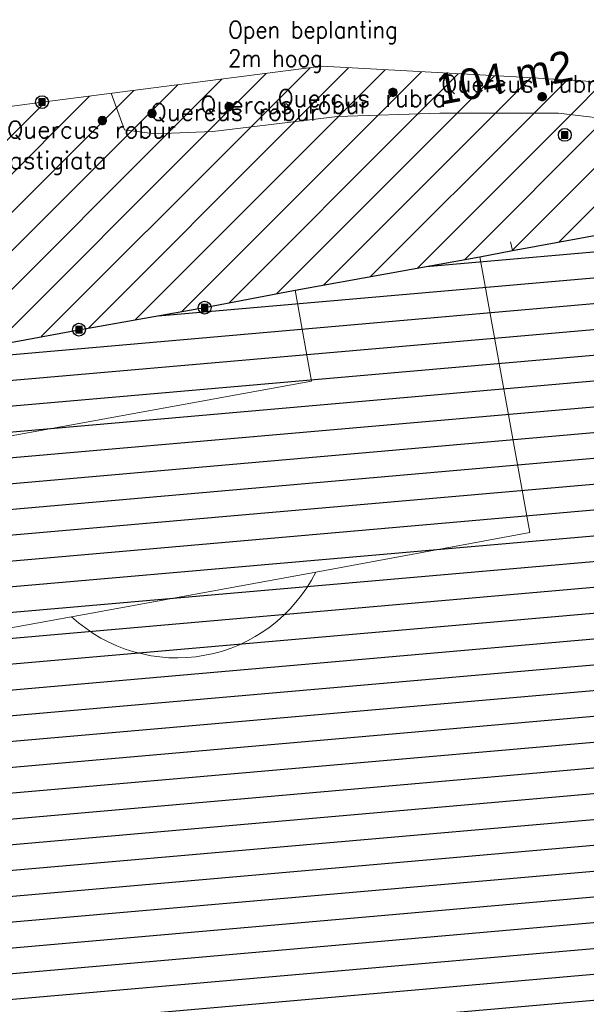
# Model space of a CAD drawing. Header units: metres. Extents: x 102852 to 106916, y 385458 to 392749.
# Tile 52 of 68: x 104653 to 104686, y 386281 to 386338. Entities that reach past the tile are written whole.
import ezdxf
from ezdxf.enums import TextEntityAlignment as Align

# ---------------------------------------------------------------- set-up
doc = ezdxf.new("R2010")
doc.units = ezdxf.units.M
for name, color, linetype, lineweight in [('0-BEPLANTING', 14, 'Continuous', 30), ('0-GRAS OM SPORTVELDEN', 2, 'Continuous', 30), ('0-GRAS SPORTVELDEN', 3, 'Continuous', 30), ('_alg-maatvoering', 7, 'Continuous', 0), ('B-WE-GR-STRUIK-G', 90, 'Continuous', 13), ('B-WE-IE-MEUBILAIR_WEGMEUBILAIR-S', 7, 'Continuous', 30), ('B-WE-IE-TERREINAFSCHEIDING_KUNSTMATIG_HEKWERK-G', 6, 'Continuous', 0), ('B-WE-VW-MARKERING_LANGS_STREEP_DOORGETROKKEN-G', 7, 'Continuous', 13), ('Bomen', 84, 'Continuous', 0), ('Boomsoort', 10, 'Continuous', 0)]:
    doc.layers.add(name, color=color, linetype=linetype, lineweight=lineweight)
doc.styles.add('arial', font='arial.ttf')
doc.styles.add('ISO 1 1000 T2 5 0', font='font_iso.shx', dxfattribs={"height": 2.5})
doc.styles.add('NLCS-ISO', font='NLCS-ISO.ttf')
doc.styles.add('Style-txt', font='txt.shx')

# ---------------------------------------------------------------- blocks, each defined once
blk = doc.blocks.new('SIE-WEG_PAAL_VAST_2')
blk.add_hatch(color=256).paths.add_polyline_path([(-0.37, -0.37), (-0.37, 0.37), (0.37, 0.37), (0.37, -0.37)])
blk.add_circle((0, 0), 0.75)
blk.add_3dface([(0.37, 0.37), (-0.37, 0.37), (-0.37, -0.37), (0.37, -0.37)])
at = {"style": 'NLCS-ISO'}
blk.add_attdef('TYPE', (0, 0), '', height=1.75, dxfattribs=at)
blk = doc.blocks.new('MPOLYGON_555')
at = {"layer": 'Bomen', "flags": 128}
for points in [[(104683.217, 386334.01), (104683.212, 386333.962), (104683.712, 386333.962)], [(104683.212, 386333.962), (104683.217, 386333.913), (104683.707, 386333.913)], [(104683.212, 386333.962), (104683.712, 386333.962), (104683.707, 386333.913)], [(104683.231, 386334.057), (104683.217, 386334.01), (104683.707, 386334.01)], [(104683.217, 386334.01), (104683.707, 386334.01), (104683.712, 386333.962)], [(104683.217, 386333.913), (104683.231, 386333.866), (104683.693, 386333.866)], [(104683.217, 386333.913), (104683.707, 386333.913), (104683.693, 386333.866)], [(104683.254, 386334.1), (104683.231, 386334.057), (104683.693, 386334.057)], [(104683.231, 386334.057), (104683.693, 386334.057), (104683.707, 386334.01)], [(104683.231, 386333.866), (104683.254, 386333.823), (104683.67, 386333.823)], [(104683.231, 386333.866), (104683.693, 386333.866), (104683.67, 386333.823)], [(104683.285, 386334.138), (104683.254, 386334.1), (104683.67, 386334.1)], [(104683.254, 386334.1), (104683.67, 386334.1), (104683.693, 386334.057)], [(104683.323, 386334.169), (104683.285, 386334.138), (104683.639, 386334.138)], [(104683.285, 386334.138), (104683.639, 386334.138), (104683.67, 386334.1)], [(104683.366, 386334.192), (104683.323, 386334.169), (104683.601, 386334.169)], [(104683.323, 386334.169), (104683.601, 386334.169), (104683.639, 386334.138)], [(104683.413, 386334.207), (104683.366, 386334.192), (104683.558, 386334.192)], [(104683.366, 386334.192), (104683.558, 386334.192), (104683.601, 386334.169)], [(104683.462, 386334.212), (104683.413, 386334.207), (104683.511, 386334.207)], [(104683.413, 386334.207), (104683.511, 386334.207), (104683.558, 386334.192)], [(104683.254, 386333.823), (104683.285, 386333.785), (104683.639, 386333.785)], [(104683.254, 386333.823), (104683.67, 386333.823), (104683.639, 386333.785)], [(104683.285, 386333.785), (104683.323, 386333.754), (104683.601, 386333.754)], [(104683.285, 386333.785), (104683.639, 386333.785), (104683.601, 386333.754)], [(104683.323, 386333.754), (104683.366, 386333.731), (104683.558, 386333.731)], [(104683.323, 386333.754), (104683.601, 386333.754), (104683.558, 386333.731)], [(104683.366, 386333.731), (104683.413, 386333.716), (104683.511, 386333.716)], [(104683.366, 386333.731), (104683.558, 386333.731), (104683.511, 386333.716)], [(104683.413, 386333.716), (104683.511, 386333.716), (104683.462, 386333.712)]]:
    blk.add_lwpolyline(points, close=True, dxfattribs=at)
at = {"layer": 'Bomen', "color": 74, "true_color": 0x55aa00, "flags": 128}
for points in [[(104683.212, 386333.962), (104683.217, 386334.01)], [(104683.217, 386333.913), (104683.212, 386333.962)], [(104683.217, 386334.01), (104683.231, 386334.057)], [(104683.231, 386333.866), (104683.217, 386333.913)], [(104683.231, 386334.057), (104683.254, 386334.1)], [(104683.254, 386333.823), (104683.231, 386333.866)], [(104683.254, 386334.1), (104683.285, 386334.138)], [(104683.285, 386334.138), (104683.323, 386334.169)], [(104683.323, 386334.169), (104683.366, 386334.192)], [(104683.366, 386334.192), (104683.413, 386334.207)], [(104683.413, 386334.207), (104683.462, 386334.212)], [(104683.462, 386334.212), (104683.511, 386334.207)], [(104683.511, 386334.207), (104683.558, 386334.192)], [(104683.558, 386334.192), (104683.601, 386334.169)], [(104683.601, 386334.169), (104683.639, 386334.138)], [(104683.639, 386334.138), (104683.67, 386334.1)], [(104683.67, 386334.1), (104683.693, 386334.057)], [(104683.693, 386333.866), (104683.67, 386333.823)], [(104683.693, 386334.057), (104683.707, 386334.01)], [(104683.707, 386333.913), (104683.693, 386333.866)], [(104683.707, 386334.01), (104683.712, 386333.962)], [(104683.712, 386333.962), (104683.707, 386333.913)], [(104683.285, 386333.785), (104683.254, 386333.823)], [(104683.323, 386333.754), (104683.285, 386333.785)], [(104683.366, 386333.731), (104683.323, 386333.754)], [(104683.413, 386333.716), (104683.366, 386333.731)], [(104683.462, 386333.712), (104683.413, 386333.716)], [(104683.511, 386333.716), (104683.462, 386333.712)], [(104683.558, 386333.731), (104683.511, 386333.716)], [(104683.601, 386333.754), (104683.558, 386333.731)], [(104683.639, 386333.785), (104683.601, 386333.754)], [(104683.67, 386333.823), (104683.639, 386333.785)]]:
    blk.add_lwpolyline(points, dxfattribs=at)
at = {"layer": 'Bomen'}
for points in [[(104683.217, 386334.01), (104683.212, 386333.962), (104683.712, 386333.962)], [(104683.231, 386334.057), (104683.217, 386334.01), (104683.707, 386334.01)], [(104683.217, 386334.01), (104683.707, 386334.01), (104683.712, 386333.962)], [(104683.254, 386334.1), (104683.231, 386334.057), (104683.693, 386334.057)], [(104683.231, 386334.057), (104683.693, 386334.057), (104683.707, 386334.01)], [(104683.285, 386334.138), (104683.254, 386334.1), (104683.67, 386334.1)], [(104683.254, 386334.1), (104683.67, 386334.1), (104683.693, 386334.057)], [(104683.323, 386334.169), (104683.285, 386334.138), (104683.639, 386334.138)], [(104683.285, 386334.138), (104683.639, 386334.138), (104683.67, 386334.1)], [(104683.366, 386334.192), (104683.323, 386334.169), (104683.601, 386334.169)], [(104683.323, 386334.169), (104683.601, 386334.169), (104683.639, 386334.138)], [(104683.413, 386334.207), (104683.366, 386334.192), (104683.558, 386334.192)], [(104683.366, 386334.192), (104683.558, 386334.192), (104683.601, 386334.169)], [(104683.462, 386334.212), (104683.413, 386334.207), (104683.511, 386334.207)], [(104683.413, 386334.207), (104683.511, 386334.207), (104683.558, 386334.192)]]:
    blk.add_solid(points, dxfattribs=at)
at = {"layer": 'Bomen', "extrusion": (0, 0, -1)}
for points in [[(-104683.212, 386333.962), (-104683.217, 386333.913), (-104683.707, 386333.913)], [(-104683.212, 386333.962), (-104683.712, 386333.962), (-104683.707, 386333.913)], [(-104683.217, 386333.913), (-104683.231, 386333.866), (-104683.693, 386333.866)], [(-104683.217, 386333.913), (-104683.707, 386333.913), (-104683.693, 386333.866)], [(-104683.231, 386333.866), (-104683.254, 386333.823), (-104683.67, 386333.823)], [(-104683.231, 386333.866), (-104683.693, 386333.866), (-104683.67, 386333.823)], [(-104683.254, 386333.823), (-104683.285, 386333.785), (-104683.639, 386333.785)], [(-104683.254, 386333.823), (-104683.67, 386333.823), (-104683.639, 386333.785)], [(-104683.285, 386333.785), (-104683.323, 386333.754), (-104683.601, 386333.754)], [(-104683.285, 386333.785), (-104683.639, 386333.785), (-104683.601, 386333.754)], [(-104683.323, 386333.754), (-104683.366, 386333.731), (-104683.558, 386333.731)], [(-104683.323, 386333.754), (-104683.601, 386333.754), (-104683.558, 386333.731)], [(-104683.366, 386333.731), (-104683.413, 386333.716), (-104683.511, 386333.716)], [(-104683.366, 386333.731), (-104683.558, 386333.731), (-104683.511, 386333.716)], [(-104683.413, 386333.716), (-104683.511, 386333.716), (-104683.462, 386333.712)]]:
    blk.add_solid(points, dxfattribs=at)
blk = doc.blocks.new('MPOLYGON_599')
at = {"layer": 'Bomen', "flags": 128}
for points in [[(104674.609, 386334.426), (104674.571, 386334.395), (104674.925, 386334.395)], [(104674.653, 386334.45), (104674.609, 386334.426), (104674.887, 386334.426)], [(104674.609, 386334.426), (104674.887, 386334.426), (104674.925, 386334.395)], [(104674.699, 386334.464), (104674.653, 386334.45), (104674.844, 386334.45)], [(104674.653, 386334.45), (104674.844, 386334.45), (104674.887, 386334.426)], [(104674.748, 386334.469), (104674.699, 386334.464), (104674.797, 386334.464)], [(104674.699, 386334.464), (104674.797, 386334.464), (104674.844, 386334.45)], [(104674.503, 386334.267), (104674.498, 386334.219), (104674.998, 386334.219)], [(104674.498, 386334.219), (104674.503, 386334.17), (104674.993, 386334.17)], [(104674.498, 386334.219), (104674.998, 386334.219), (104674.993, 386334.17)], [(104674.517, 386334.314), (104674.503, 386334.267), (104674.993, 386334.267)], [(104674.503, 386334.267), (104674.993, 386334.267), (104674.998, 386334.219)], [(104674.503, 386334.17), (104674.517, 386334.123), (104674.979, 386334.123)], [(104674.503, 386334.17), (104674.993, 386334.17), (104674.979, 386334.123)], [(104674.54, 386334.358), (104674.517, 386334.314), (104674.979, 386334.314)], [(104674.517, 386334.314), (104674.979, 386334.314), (104674.993, 386334.267)], [(104674.517, 386334.123), (104674.54, 386334.08), (104674.956, 386334.08)], [(104674.517, 386334.123), (104674.979, 386334.123), (104674.956, 386334.08)], [(104674.571, 386334.395), (104674.54, 386334.358), (104674.956, 386334.358)], [(104674.54, 386334.358), (104674.956, 386334.358), (104674.979, 386334.314)], [(104674.54, 386334.08), (104674.571, 386334.042), (104674.925, 386334.042)], [(104674.54, 386334.08), (104674.956, 386334.08), (104674.925, 386334.042)], [(104674.571, 386334.395), (104674.925, 386334.395), (104674.956, 386334.358)], [(104674.571, 386334.042), (104674.609, 386334.011), (104674.887, 386334.011)], [(104674.571, 386334.042), (104674.925, 386334.042), (104674.887, 386334.011)], [(104674.609, 386334.011), (104674.653, 386333.988), (104674.844, 386333.988)], [(104674.609, 386334.011), (104674.887, 386334.011), (104674.844, 386333.988)], [(104674.653, 386333.988), (104674.699, 386333.973), (104674.797, 386333.973)], [(104674.653, 386333.988), (104674.844, 386333.988), (104674.797, 386333.973)], [(104674.699, 386333.973), (104674.797, 386333.973), (104674.748, 386333.969)]]:
    blk.add_lwpolyline(points, close=True, dxfattribs=at)
at = {"layer": 'Bomen', "color": 74, "true_color": 0x55aa00, "flags": 128}
for points in [[(104674.571, 386334.395), (104674.609, 386334.426)], [(104674.609, 386334.426), (104674.653, 386334.45)], [(104674.653, 386334.45), (104674.699, 386334.464)], [(104674.699, 386334.464), (104674.748, 386334.469)], [(104674.748, 386334.469), (104674.797, 386334.464)], [(104674.797, 386334.464), (104674.844, 386334.45)], [(104674.844, 386334.45), (104674.887, 386334.426)], [(104674.887, 386334.426), (104674.925, 386334.395)], [(104674.498, 386334.219), (104674.503, 386334.267)], [(104674.503, 386334.17), (104674.498, 386334.219)], [(104674.503, 386334.267), (104674.517, 386334.314)], [(104674.517, 386334.123), (104674.503, 386334.17)], [(104674.517, 386334.314), (104674.54, 386334.358)], [(104674.54, 386334.08), (104674.517, 386334.123)], [(104674.54, 386334.358), (104674.571, 386334.395)], [(104674.571, 386334.042), (104674.54, 386334.08)], [(104674.609, 386334.011), (104674.571, 386334.042)], [(104674.653, 386333.988), (104674.609, 386334.011)], [(104674.699, 386333.973), (104674.653, 386333.988)], [(104674.748, 386333.969), (104674.699, 386333.973)], [(104674.797, 386333.973), (104674.748, 386333.969)], [(104674.844, 386333.988), (104674.797, 386333.973)], [(104674.887, 386334.011), (104674.844, 386333.988)], [(104674.925, 386334.042), (104674.887, 386334.011)], [(104674.925, 386334.395), (104674.956, 386334.358)], [(104674.956, 386334.08), (104674.925, 386334.042)], [(104674.956, 386334.358), (104674.979, 386334.314)], [(104674.979, 386334.123), (104674.956, 386334.08)], [(104674.979, 386334.314), (104674.993, 386334.267)], [(104674.993, 386334.17), (104674.979, 386334.123)], [(104674.993, 386334.267), (104674.998, 386334.219)], [(104674.998, 386334.219), (104674.993, 386334.17)]]:
    blk.add_lwpolyline(points, dxfattribs=at)
at = {"layer": 'Bomen'}
for points in [[(104674.609, 386334.426), (104674.571, 386334.395), (104674.925, 386334.395)], [(104674.653, 386334.45), (104674.609, 386334.426), (104674.887, 386334.426)], [(104674.609, 386334.426), (104674.887, 386334.426), (104674.925, 386334.395)], [(104674.699, 386334.464), (104674.653, 386334.45), (104674.844, 386334.45)], [(104674.653, 386334.45), (104674.844, 386334.45), (104674.887, 386334.426)], [(104674.748, 386334.469), (104674.699, 386334.464), (104674.797, 386334.464)], [(104674.699, 386334.464), (104674.797, 386334.464), (104674.844, 386334.45)], [(104674.503, 386334.267), (104674.498, 386334.219), (104674.998, 386334.219)], [(104674.517, 386334.314), (104674.503, 386334.267), (104674.993, 386334.267)], [(104674.503, 386334.267), (104674.993, 386334.267), (104674.998, 386334.219)], [(104674.54, 386334.358), (104674.517, 386334.314), (104674.979, 386334.314)], [(104674.517, 386334.314), (104674.979, 386334.314), (104674.993, 386334.267)], [(104674.571, 386334.395), (104674.54, 386334.358), (104674.956, 386334.358)], [(104674.54, 386334.358), (104674.956, 386334.358), (104674.979, 386334.314)], [(104674.571, 386334.395), (104674.925, 386334.395), (104674.956, 386334.358)]]:
    blk.add_solid(points, dxfattribs=at)
at = {"layer": 'Bomen', "extrusion": (0, 0, -1)}
for points in [[(-104674.498, 386334.219), (-104674.503, 386334.17), (-104674.993, 386334.17)], [(-104674.498, 386334.219), (-104674.998, 386334.219), (-104674.993, 386334.17)], [(-104674.503, 386334.17), (-104674.517, 386334.123), (-104674.979, 386334.123)], [(-104674.503, 386334.17), (-104674.993, 386334.17), (-104674.979, 386334.123)], [(-104674.517, 386334.123), (-104674.54, 386334.08), (-104674.956, 386334.08)], [(-104674.517, 386334.123), (-104674.979, 386334.123), (-104674.956, 386334.08)], [(-104674.54, 386334.08), (-104674.571, 386334.042), (-104674.925, 386334.042)], [(-104674.54, 386334.08), (-104674.956, 386334.08), (-104674.925, 386334.042)], [(-104674.571, 386334.042), (-104674.609, 386334.011), (-104674.887, 386334.011)], [(-104674.571, 386334.042), (-104674.925, 386334.042), (-104674.887, 386334.011)], [(-104674.609, 386334.011), (-104674.653, 386333.988), (-104674.844, 386333.988)], [(-104674.609, 386334.011), (-104674.887, 386334.011), (-104674.844, 386333.988)], [(-104674.653, 386333.988), (-104674.699, 386333.973), (-104674.797, 386333.973)], [(-104674.653, 386333.988), (-104674.844, 386333.988), (-104674.797, 386333.973)], [(-104674.699, 386333.973), (-104674.797, 386333.973), (-104674.748, 386333.969)]]:
    blk.add_solid(points, dxfattribs=at)
blk = doc.blocks.new('MPOLYGON_600')
at = {"layer": 'Bomen', "flags": 128}
for points in [[(104664.946, 386333.427), (104664.941, 386333.378), (104665.441, 386333.378)], [(104664.941, 386333.378), (104664.946, 386333.33), (104665.437, 386333.33)], [(104664.941, 386333.378), (104665.441, 386333.378), (104665.437, 386333.33)], [(104664.96, 386333.474), (104664.946, 386333.427), (104665.437, 386333.427)], [(104664.946, 386333.427), (104665.437, 386333.427), (104665.441, 386333.378)], [(104664.946, 386333.33), (104664.96, 386333.283), (104665.422, 386333.283)], [(104664.946, 386333.33), (104665.437, 386333.33), (104665.422, 386333.283)], [(104664.984, 386333.517), (104664.96, 386333.474), (104665.422, 386333.474)], [(104664.96, 386333.474), (104665.422, 386333.474), (104665.437, 386333.427)], [(104664.96, 386333.283), (104664.984, 386333.24), (104665.399, 386333.24)], [(104664.96, 386333.283), (104665.422, 386333.283), (104665.399, 386333.24)], [(104665.015, 386333.555), (104664.984, 386333.517), (104665.399, 386333.517)], [(104664.984, 386333.517), (104665.399, 386333.517), (104665.422, 386333.474)], [(104665.052, 386333.586), (104665.015, 386333.555), (104665.368, 386333.555)], [(104665.015, 386333.555), (104665.368, 386333.555), (104665.399, 386333.517)], [(104665.096, 386333.609), (104665.052, 386333.586), (104665.33, 386333.586)], [(104665.052, 386333.586), (104665.33, 386333.586), (104665.368, 386333.555)], [(104665.143, 386333.624), (104665.096, 386333.609), (104665.287, 386333.609)], [(104665.096, 386333.609), (104665.287, 386333.609), (104665.33, 386333.586)], [(104665.191, 386333.628), (104665.143, 386333.624), (104665.24, 386333.624)], [(104665.143, 386333.624), (104665.24, 386333.624), (104665.287, 386333.609)], [(104664.984, 386333.24), (104665.015, 386333.202), (104665.368, 386333.202)], [(104664.984, 386333.24), (104665.399, 386333.24), (104665.368, 386333.202)], [(104665.015, 386333.202), (104665.052, 386333.171), (104665.33, 386333.171)], [(104665.015, 386333.202), (104665.368, 386333.202), (104665.33, 386333.171)], [(104665.052, 386333.171), (104665.096, 386333.148), (104665.287, 386333.148)], [(104665.052, 386333.171), (104665.33, 386333.171), (104665.287, 386333.148)], [(104665.096, 386333.148), (104665.143, 386333.133), (104665.24, 386333.133)], [(104665.096, 386333.148), (104665.287, 386333.148), (104665.24, 386333.133)], [(104665.143, 386333.133), (104665.24, 386333.133), (104665.191, 386333.128)]]:
    blk.add_lwpolyline(points, close=True, dxfattribs=at)
at = {"layer": 'Bomen', "color": 74, "true_color": 0x55aa00, "flags": 128}
for points in [[(104664.941, 386333.378), (104664.946, 386333.427)], [(104664.946, 386333.33), (104664.941, 386333.378)], [(104664.946, 386333.427), (104664.96, 386333.474)], [(104664.96, 386333.283), (104664.946, 386333.33)], [(104664.96, 386333.474), (104664.984, 386333.517)], [(104664.984, 386333.24), (104664.96, 386333.283)], [(104664.984, 386333.517), (104665.015, 386333.555)], [(104665.015, 386333.555), (104665.052, 386333.586)], [(104665.052, 386333.586), (104665.096, 386333.609)], [(104665.096, 386333.609), (104665.143, 386333.624)], [(104665.143, 386333.624), (104665.191, 386333.628)], [(104665.191, 386333.628), (104665.24, 386333.624)], [(104665.24, 386333.624), (104665.287, 386333.609)], [(104665.287, 386333.609), (104665.33, 386333.586)], [(104665.33, 386333.586), (104665.368, 386333.555)], [(104665.368, 386333.555), (104665.399, 386333.517)], [(104665.399, 386333.517), (104665.422, 386333.474)], [(104665.422, 386333.283), (104665.399, 386333.24)], [(104665.422, 386333.474), (104665.437, 386333.427)], [(104665.437, 386333.33), (104665.422, 386333.283)], [(104665.437, 386333.427), (104665.441, 386333.378)], [(104665.441, 386333.378), (104665.437, 386333.33)], [(104665.015, 386333.202), (104664.984, 386333.24)], [(104665.052, 386333.171), (104665.015, 386333.202)], [(104665.096, 386333.148), (104665.052, 386333.171)], [(104665.143, 386333.133), (104665.096, 386333.148)], [(104665.191, 386333.128), (104665.143, 386333.133)], [(104665.24, 386333.133), (104665.191, 386333.128)], [(104665.287, 386333.148), (104665.24, 386333.133)], [(104665.33, 386333.171), (104665.287, 386333.148)], [(104665.368, 386333.202), (104665.33, 386333.171)], [(104665.399, 386333.24), (104665.368, 386333.202)]]:
    blk.add_lwpolyline(points, dxfattribs=at)
at = {"layer": 'Bomen'}
for points in [[(104664.946, 386333.427), (104664.941, 386333.378), (104665.441, 386333.378)], [(104664.96, 386333.474), (104664.946, 386333.427), (104665.437, 386333.427)], [(104664.946, 386333.427), (104665.437, 386333.427), (104665.441, 386333.378)], [(104664.984, 386333.517), (104664.96, 386333.474), (104665.422, 386333.474)], [(104664.96, 386333.474), (104665.422, 386333.474), (104665.437, 386333.427)], [(104665.015, 386333.555), (104664.984, 386333.517), (104665.399, 386333.517)], [(104664.984, 386333.517), (104665.399, 386333.517), (104665.422, 386333.474)], [(104665.052, 386333.586), (104665.015, 386333.555), (104665.368, 386333.555)], [(104665.015, 386333.555), (104665.368, 386333.555), (104665.399, 386333.517)], [(104665.096, 386333.609), (104665.052, 386333.586), (104665.33, 386333.586)], [(104665.052, 386333.586), (104665.33, 386333.586), (104665.368, 386333.555)], [(104665.143, 386333.624), (104665.096, 386333.609), (104665.287, 386333.609)], [(104665.096, 386333.609), (104665.287, 386333.609), (104665.33, 386333.586)], [(104665.191, 386333.628), (104665.143, 386333.624), (104665.24, 386333.624)], [(104665.143, 386333.624), (104665.24, 386333.624), (104665.287, 386333.609)]]:
    blk.add_solid(points, dxfattribs=at)
at = {"layer": 'Bomen', "extrusion": (0, 0, -1)}
for points in [[(-104664.941, 386333.378), (-104664.946, 386333.33), (-104665.437, 386333.33)], [(-104664.941, 386333.378), (-104665.441, 386333.378), (-104665.437, 386333.33)], [(-104664.946, 386333.33), (-104664.96, 386333.283), (-104665.422, 386333.283)], [(-104664.946, 386333.33), (-104665.437, 386333.33), (-104665.422, 386333.283)], [(-104664.96, 386333.283), (-104664.984, 386333.24), (-104665.399, 386333.24)], [(-104664.96, 386333.283), (-104665.422, 386333.283), (-104665.399, 386333.24)], [(-104664.984, 386333.24), (-104665.015, 386333.202), (-104665.368, 386333.202)], [(-104664.984, 386333.24), (-104665.399, 386333.24), (-104665.368, 386333.202)], [(-104665.015, 386333.202), (-104665.052, 386333.171), (-104665.33, 386333.171)], [(-104665.015, 386333.202), (-104665.368, 386333.202), (-104665.33, 386333.171)], [(-104665.052, 386333.171), (-104665.096, 386333.148), (-104665.287, 386333.148)], [(-104665.052, 386333.171), (-104665.33, 386333.171), (-104665.287, 386333.148)], [(-104665.096, 386333.148), (-104665.143, 386333.133), (-104665.24, 386333.133)], [(-104665.096, 386333.148), (-104665.287, 386333.148), (-104665.24, 386333.133)], [(-104665.143, 386333.133), (-104665.24, 386333.133), (-104665.191, 386333.128)]]:
    blk.add_solid(points, dxfattribs=at)
blk = doc.blocks.new('MPOLYGON_601')
at = {"layer": 'Bomen', "flags": 128}
for points in [[(104660.438, 386333.036), (104660.433, 386332.988), (104660.933, 386332.988)], [(104660.433, 386332.988), (104660.438, 386332.939), (104660.928, 386332.939)], [(104660.433, 386332.988), (104660.933, 386332.988), (104660.928, 386332.939)], [(104660.452, 386333.083), (104660.438, 386333.036), (104660.928, 386333.036)], [(104660.438, 386333.036), (104660.928, 386333.036), (104660.933, 386332.988)], [(104660.438, 386332.939), (104660.452, 386332.892), (104660.914, 386332.892)], [(104660.438, 386332.939), (104660.928, 386332.939), (104660.914, 386332.892)], [(104660.475, 386333.127), (104660.452, 386333.083), (104660.914, 386333.083)], [(104660.452, 386333.083), (104660.914, 386333.083), (104660.928, 386333.036)], [(104660.452, 386332.892), (104660.475, 386332.849), (104660.891, 386332.849)], [(104660.452, 386332.892), (104660.914, 386332.892), (104660.891, 386332.849)], [(104660.506, 386333.164), (104660.475, 386333.127), (104660.891, 386333.127)], [(104660.475, 386333.127), (104660.891, 386333.127), (104660.914, 386333.083)], [(104660.475, 386332.849), (104660.506, 386332.811), (104660.86, 386332.811)], [(104660.475, 386332.849), (104660.891, 386332.849), (104660.86, 386332.811)], [(104660.544, 386333.196), (104660.506, 386333.164), (104660.86, 386333.164)], [(104660.506, 386333.164), (104660.86, 386333.164), (104660.891, 386333.127)], [(104660.506, 386332.811), (104660.544, 386332.78), (104660.822, 386332.78)], [(104660.506, 386332.811), (104660.86, 386332.811), (104660.822, 386332.78)], [(104660.587, 386333.219), (104660.544, 386333.196), (104660.822, 386333.196)], [(104660.544, 386333.196), (104660.822, 386333.196), (104660.86, 386333.164)], [(104660.544, 386332.78), (104660.587, 386332.757), (104660.779, 386332.757)], [(104660.544, 386332.78), (104660.822, 386332.78), (104660.779, 386332.757)], [(104660.634, 386333.233), (104660.587, 386333.219), (104660.779, 386333.219)], [(104660.587, 386333.219), (104660.779, 386333.219), (104660.822, 386333.196)], [(104660.587, 386332.757), (104660.634, 386332.742), (104660.732, 386332.742)], [(104660.587, 386332.757), (104660.779, 386332.757), (104660.732, 386332.742)], [(104660.683, 386333.238), (104660.634, 386333.233), (104660.732, 386333.233)], [(104660.634, 386333.233), (104660.732, 386333.233), (104660.779, 386333.219)], [(104660.634, 386332.742), (104660.732, 386332.742), (104660.683, 386332.738)]]:
    blk.add_lwpolyline(points, close=True, dxfattribs=at)
at = {"layer": 'Bomen', "color": 74, "true_color": 0x55aa00, "flags": 128}
for points in [[(104660.433, 386332.988), (104660.438, 386333.036)], [(104660.438, 386332.939), (104660.433, 386332.988)], [(104660.438, 386333.036), (104660.452, 386333.083)], [(104660.452, 386332.892), (104660.438, 386332.939)], [(104660.452, 386333.083), (104660.475, 386333.127)], [(104660.475, 386332.849), (104660.452, 386332.892)], [(104660.475, 386333.127), (104660.506, 386333.164)], [(104660.506, 386332.811), (104660.475, 386332.849)], [(104660.506, 386333.164), (104660.544, 386333.196)], [(104660.544, 386332.78), (104660.506, 386332.811)], [(104660.544, 386333.196), (104660.587, 386333.219)], [(104660.587, 386332.757), (104660.544, 386332.78)], [(104660.587, 386333.219), (104660.634, 386333.233)], [(104660.634, 386332.742), (104660.587, 386332.757)], [(104660.634, 386333.233), (104660.683, 386333.238)], [(104660.683, 386332.738), (104660.634, 386332.742)], [(104660.683, 386333.238), (104660.732, 386333.233)], [(104660.732, 386332.742), (104660.683, 386332.738)], [(104660.732, 386333.233), (104660.779, 386333.219)], [(104660.779, 386332.757), (104660.732, 386332.742)], [(104660.779, 386333.219), (104660.822, 386333.196)], [(104660.822, 386332.78), (104660.779, 386332.757)], [(104660.822, 386333.196), (104660.86, 386333.164)], [(104660.86, 386332.811), (104660.822, 386332.78)], [(104660.86, 386333.164), (104660.891, 386333.127)], [(104660.891, 386332.849), (104660.86, 386332.811)], [(104660.891, 386333.127), (104660.914, 386333.083)], [(104660.914, 386332.892), (104660.891, 386332.849)], [(104660.914, 386333.083), (104660.928, 386333.036)], [(104660.928, 386332.939), (104660.914, 386332.892)], [(104660.928, 386333.036), (104660.933, 386332.988)], [(104660.933, 386332.988), (104660.928, 386332.939)]]:
    blk.add_lwpolyline(points, dxfattribs=at)
at = {"layer": 'Bomen'}
for points in [[(104660.438, 386333.036), (104660.433, 386332.988), (104660.933, 386332.988)], [(104660.452, 386333.083), (104660.438, 386333.036), (104660.928, 386333.036)], [(104660.438, 386333.036), (104660.928, 386333.036), (104660.933, 386332.988)], [(104660.475, 386333.127), (104660.452, 386333.083), (104660.914, 386333.083)], [(104660.452, 386333.083), (104660.914, 386333.083), (104660.928, 386333.036)], [(104660.506, 386333.164), (104660.475, 386333.127), (104660.891, 386333.127)], [(104660.475, 386333.127), (104660.891, 386333.127), (104660.914, 386333.083)], [(104660.544, 386333.196), (104660.506, 386333.164), (104660.86, 386333.164)], [(104660.506, 386333.164), (104660.86, 386333.164), (104660.891, 386333.127)], [(104660.587, 386333.219), (104660.544, 386333.196), (104660.822, 386333.196)], [(104660.544, 386333.196), (104660.822, 386333.196), (104660.86, 386333.164)], [(104660.634, 386333.233), (104660.587, 386333.219), (104660.779, 386333.219)], [(104660.587, 386333.219), (104660.779, 386333.219), (104660.822, 386333.196)], [(104660.683, 386333.238), (104660.634, 386333.233), (104660.732, 386333.233)], [(104660.634, 386333.233), (104660.732, 386333.233), (104660.779, 386333.219)]]:
    blk.add_solid(points, dxfattribs=at)
at = {"layer": 'Bomen', "extrusion": (0, 0, -1)}
for points in [[(-104660.433, 386332.988), (-104660.438, 386332.939), (-104660.928, 386332.939)], [(-104660.433, 386332.988), (-104660.933, 386332.988), (-104660.928, 386332.939)], [(-104660.438, 386332.939), (-104660.452, 386332.892), (-104660.914, 386332.892)], [(-104660.438, 386332.939), (-104660.928, 386332.939), (-104660.914, 386332.892)], [(-104660.452, 386332.892), (-104660.475, 386332.849), (-104660.891, 386332.849)], [(-104660.452, 386332.892), (-104660.914, 386332.892), (-104660.891, 386332.849)], [(-104660.475, 386332.849), (-104660.506, 386332.811), (-104660.86, 386332.811)], [(-104660.475, 386332.849), (-104660.891, 386332.849), (-104660.86, 386332.811)], [(-104660.506, 386332.811), (-104660.544, 386332.78), (-104660.822, 386332.78)], [(-104660.506, 386332.811), (-104660.86, 386332.811), (-104660.822, 386332.78)], [(-104660.544, 386332.78), (-104660.587, 386332.757), (-104660.779, 386332.757)], [(-104660.544, 386332.78), (-104660.822, 386332.78), (-104660.779, 386332.757)], [(-104660.587, 386332.757), (-104660.634, 386332.742), (-104660.732, 386332.742)], [(-104660.587, 386332.757), (-104660.779, 386332.757), (-104660.732, 386332.742)], [(-104660.634, 386332.742), (-104660.732, 386332.742), (-104660.683, 386332.738)]]:
    blk.add_solid(points, dxfattribs=at)
blk = doc.blocks.new('MPOLYGON_675')
at = {"layer": 'Bomen', "flags": 128}
for points in [[(104657.578, 386332.708), (104657.555, 386332.665), (104658.017, 386332.665)], [(104657.609, 386332.746), (104657.578, 386332.708), (104657.994, 386332.708)], [(104657.578, 386332.708), (104657.994, 386332.708), (104658.017, 386332.665)], [(104657.647, 386332.777), (104657.609, 386332.746), (104657.963, 386332.746)], [(104657.609, 386332.746), (104657.963, 386332.746), (104657.994, 386332.708)], [(104657.69, 386332.8), (104657.647, 386332.777), (104657.925, 386332.777)], [(104657.647, 386332.777), (104657.925, 386332.777), (104657.963, 386332.746)], [(104657.737, 386332.814), (104657.69, 386332.8), (104657.882, 386332.8)], [(104657.69, 386332.8), (104657.882, 386332.8), (104657.925, 386332.777)], [(104657.786, 386332.819), (104657.737, 386332.814), (104657.835, 386332.814)], [(104657.737, 386332.814), (104657.835, 386332.814), (104657.882, 386332.8)], [(104657.541, 386332.618), (104657.536, 386332.569), (104658.036, 386332.569)], [(104657.536, 386332.569), (104657.541, 386332.52), (104658.031, 386332.52)], [(104657.536, 386332.569), (104658.036, 386332.569), (104658.031, 386332.52)], [(104657.555, 386332.665), (104657.541, 386332.618), (104658.031, 386332.618)], [(104657.541, 386332.618), (104658.031, 386332.618), (104658.036, 386332.569)], [(104657.541, 386332.52), (104657.555, 386332.474), (104658.017, 386332.474)], [(104657.541, 386332.52), (104658.031, 386332.52), (104658.017, 386332.474)], [(104657.555, 386332.665), (104658.017, 386332.665), (104658.031, 386332.618)], [(104657.555, 386332.474), (104657.578, 386332.43), (104657.994, 386332.43)], [(104657.555, 386332.474), (104658.017, 386332.474), (104657.994, 386332.43)], [(104657.578, 386332.43), (104657.609, 386332.392), (104657.963, 386332.392)], [(104657.578, 386332.43), (104657.994, 386332.43), (104657.963, 386332.392)], [(104657.609, 386332.392), (104657.647, 386332.361), (104657.925, 386332.361)], [(104657.609, 386332.392), (104657.963, 386332.392), (104657.925, 386332.361)], [(104657.647, 386332.361), (104657.69, 386332.338), (104657.882, 386332.338)], [(104657.647, 386332.361), (104657.925, 386332.361), (104657.882, 386332.338)], [(104657.69, 386332.338), (104657.737, 386332.324), (104657.835, 386332.324)], [(104657.69, 386332.338), (104657.882, 386332.338), (104657.835, 386332.324)], [(104657.737, 386332.324), (104657.835, 386332.324), (104657.786, 386332.319)]]:
    blk.add_lwpolyline(points, close=True, dxfattribs=at)
at = {"layer": 'Bomen', "color": 74, "true_color": 0x55aa00, "flags": 128}
for points in [[(104657.555, 386332.665), (104657.578, 386332.708)], [(104657.578, 386332.708), (104657.609, 386332.746)], [(104657.609, 386332.746), (104657.647, 386332.777)], [(104657.647, 386332.777), (104657.69, 386332.8)], [(104657.69, 386332.8), (104657.737, 386332.814)], [(104657.737, 386332.814), (104657.786, 386332.819)], [(104657.786, 386332.819), (104657.835, 386332.814)], [(104657.835, 386332.814), (104657.882, 386332.8)], [(104657.882, 386332.8), (104657.925, 386332.777)], [(104657.925, 386332.777), (104657.963, 386332.746)], [(104657.963, 386332.746), (104657.994, 386332.708)], [(104657.994, 386332.708), (104658.017, 386332.665)], [(104657.536, 386332.569), (104657.541, 386332.618)], [(104657.541, 386332.52), (104657.536, 386332.569)], [(104657.541, 386332.618), (104657.555, 386332.665)], [(104657.555, 386332.474), (104657.541, 386332.52)], [(104657.578, 386332.43), (104657.555, 386332.474)], [(104657.609, 386332.392), (104657.578, 386332.43)], [(104657.647, 386332.361), (104657.609, 386332.392)], [(104657.69, 386332.338), (104657.647, 386332.361)], [(104657.737, 386332.324), (104657.69, 386332.338)], [(104657.786, 386332.319), (104657.737, 386332.324)], [(104657.835, 386332.324), (104657.786, 386332.319)], [(104657.882, 386332.338), (104657.835, 386332.324)], [(104657.925, 386332.361), (104657.882, 386332.338)], [(104657.963, 386332.392), (104657.925, 386332.361)], [(104657.994, 386332.43), (104657.963, 386332.392)], [(104658.017, 386332.474), (104657.994, 386332.43)], [(104658.017, 386332.665), (104658.031, 386332.618)], [(104658.031, 386332.52), (104658.017, 386332.474)], [(104658.031, 386332.618), (104658.036, 386332.569)], [(104658.036, 386332.569), (104658.031, 386332.52)]]:
    blk.add_lwpolyline(points, dxfattribs=at)
at = {"layer": 'Bomen'}
for points in [[(104657.578, 386332.708), (104657.555, 386332.665), (104658.017, 386332.665)], [(104657.609, 386332.746), (104657.578, 386332.708), (104657.994, 386332.708)], [(104657.578, 386332.708), (104657.994, 386332.708), (104658.017, 386332.665)], [(104657.647, 386332.777), (104657.609, 386332.746), (104657.963, 386332.746)], [(104657.609, 386332.746), (104657.963, 386332.746), (104657.994, 386332.708)], [(104657.69, 386332.8), (104657.647, 386332.777), (104657.925, 386332.777)], [(104657.647, 386332.777), (104657.925, 386332.777), (104657.963, 386332.746)], [(104657.737, 386332.814), (104657.69, 386332.8), (104657.882, 386332.8)], [(104657.69, 386332.8), (104657.882, 386332.8), (104657.925, 386332.777)], [(104657.786, 386332.819), (104657.737, 386332.814), (104657.835, 386332.814)], [(104657.737, 386332.814), (104657.835, 386332.814), (104657.882, 386332.8)], [(104657.541, 386332.618), (104657.536, 386332.569), (104658.036, 386332.569)], [(104657.555, 386332.665), (104657.541, 386332.618), (104658.031, 386332.618)], [(104657.541, 386332.618), (104658.031, 386332.618), (104658.036, 386332.569)], [(104657.555, 386332.665), (104658.017, 386332.665), (104658.031, 386332.618)]]:
    blk.add_solid(points, dxfattribs=at)
at = {"layer": 'Bomen', "extrusion": (0, 0, -1)}
for points in [[(-104657.536, 386332.569), (-104657.541, 386332.52), (-104658.031, 386332.52)], [(-104657.536, 386332.569), (-104658.036, 386332.569), (-104658.031, 386332.52)], [(-104657.541, 386332.52), (-104657.555, 386332.474), (-104658.017, 386332.474)], [(-104657.541, 386332.52), (-104658.031, 386332.52), (-104658.017, 386332.474)], [(-104657.555, 386332.474), (-104657.578, 386332.43), (-104657.994, 386332.43)], [(-104657.555, 386332.474), (-104658.017, 386332.474), (-104657.994, 386332.43)], [(-104657.578, 386332.43), (-104657.609, 386332.392), (-104657.963, 386332.392)], [(-104657.578, 386332.43), (-104657.994, 386332.43), (-104657.963, 386332.392)], [(-104657.609, 386332.392), (-104657.647, 386332.361), (-104657.925, 386332.361)], [(-104657.609, 386332.392), (-104657.963, 386332.392), (-104657.925, 386332.361)], [(-104657.647, 386332.361), (-104657.69, 386332.338), (-104657.882, 386332.338)], [(-104657.647, 386332.361), (-104657.925, 386332.361), (-104657.882, 386332.338)], [(-104657.69, 386332.338), (-104657.737, 386332.324), (-104657.835, 386332.324)], [(-104657.69, 386332.338), (-104657.882, 386332.338), (-104657.835, 386332.324)], [(-104657.737, 386332.324), (-104657.835, 386332.324), (-104657.786, 386332.319)]]:
    blk.add_solid(points, dxfattribs=at)

msp = doc.modelspace()

# ---------------------------------------------------------------- hatches: boundary and pattern name
at = {"layer": '0-BEPLANTING', "ltscale": 0.2}
h = msp.add_hatch(dxfattribs=at)
h.set_pattern_fill('ANSI31', color=256, scale=0.1, style=0, pattern_type=2)
h.set_pattern_definition([(45, (0, 0), (-1.122532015, 1.122532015), [])])
h.paths.add_polyline_path([(104677.492, 386333.005), (104684.41, 386333.009), (104687.031, 386332.689), (104691.58, 386332.037), (104695.103, 386331.308), (104696.532, 386329.623), (104697.939, 386329.455), (104699.346, 386329.98), (104699.763, 386330.963), (104698.721, 386331.954), (104693.418, 386334.404), (104682.3, 386335.098), (104670.594, 386335.737), (104658.298, 386334.163), (104659.078, 386332.035), (104660.846, 386331.794), (104664.236, 386331.939), (104671.521, 386332.808)])
at = {"layer": '0-GRAS OM SPORTVELDEN', "ltscale": 0.2}
h = msp.add_hatch(dxfattribs=at)
h.set_pattern_fill('ANSI31', color=256, scale=0.1, style=0, pattern_type=2)
h.set_pattern_definition([(45, (0.0001, -2e-20), (-1.122532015, 1.122532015), [])])
h.paths.add_polyline_path([(104619.488, 386300.894), (104617.652, 386300.288), (104617.502, 386300.157), (104619.581, 386289.956), (104621.264, 386290.236), (104621.247, 386290.337)], flags=17)
h.paths.add_polyline_path([(104557.247, 386214.543), (104555.442, 386214.935), (104553.73, 386215.629), (104552.161, 386216.604), (104550.781, 386217.831), (104552.019, 386210.717), (104528.482, 386184.038), (104528.455, 386183.938), (104530.486, 386175.135), (104530.88, 386174.045), (104532.1, 386170.641), (104534.504, 386166.088), (104537.31, 386161.945), (104539.961, 386159.918), (104544.683, 386157.74), (104549.448, 386156.066), (104553.504, 386155.407), (104556.628, 386155.983), (104558.928, 386157.469), (104562.25, 386160.578), (104563.42, 386161.783), (104565.633, 386163.492), (104567.861, 386164.791), (104569.908, 386165.507), (104572.419, 386165.771), (104576.253, 386165.57), (104580.316, 386165.349), (104586.226, 386164.913), (104590.978, 386164.572), (104595.3, 386164.329), (104596.59, 386160.217), (104598.518, 386154.429), (104608.633, 386157.538), (104608.3, 386158.621), (104616.694, 386161.244), (104627.633, 386164.579), (104635.788, 386167.129), (104643.916, 386169.54), (104644.019, 386169.245), (104649.315, 386168.762), (104652.746, 386169.712), (104657.921, 386171.026), (104661.665, 386170.595), (104670.177, 386171.463), (104687.459, 386176.939), (104698.239, 386179.646), (104708.52, 386182.898), (104712.077, 386184.804), (104717.329, 386186.1), (104723.233, 386191.094), (104724.615, 386190.53), (104726.555, 386187.927), (104726.69, 386186.856), (104728.791, 386186.85), (104728.195, 386187.814), (104723.035, 386216.097), (104723.258, 386216.294), (104717.942, 386245.277), (104717.449, 386245.209), (104713.823, 386265.411), (104728.055, 386267.938), (104728.576, 386270.771), (104724.981, 386291.15), (104724.513, 386293.919), (104720.809, 386291.521), (104717.746, 386291.349), (104716.632, 386292.004), (104714.389, 386296.35), (104712.249, 386303.881), (104708.254, 386313.042), (104706.534, 386312.462), (104704.171, 386312.716), (104701.309, 386316.197), (104699.228, 386319.799), (104698.398, 386322.942), (104698.511, 386324.932), (104699.439, 386326.147), (104706.229, 386327.629), (104702.869, 386328.011), (104699.763, 386330.963), (104699.346, 386329.98), (104697.939, 386329.455), (104696.532, 386329.623), (104695.103, 386331.308), (104691.58, 386332.037), (104687.031, 386332.689), (104684.41, 386333.009), (104677.492, 386333.005), (104671.521, 386332.808), (104664.236, 386331.939), (104660.846, 386331.794), (104659.078, 386332.035), (104658.298, 386334.163), (104654.263, 386333.646), (104652.54, 386333.403), (104646.779, 386332.606), (104648.982, 386332.637), (104649.372, 386331.308), (104620.271, 386326.782), (104624.808, 386304.255), (104626.392, 386304.589), (104626.706, 386303.023), (104628.473, 386293.179), (104628.423, 386293.173), (104631.096, 386278.671), (104631.233, 386277.935), (104632.063, 386278.074), (104632.07, 386277.973), (104632.481, 386278.019), (104633.013, 386275.276), (104632.589, 386275.211), (104632.606, 386275.134), (104631.783, 386274.985), (104635.397, 386255.604), (104636.281, 386255.703), (104636.321, 386255.549), (104636.643, 386255.626), (104637.162, 386252.923), (104636.817, 386252.859), (104636.809, 386252.762), (104635.967, 386252.55), (104636.142, 386251.61), (104641.272, 386223.539), (104643.237, 386212.575), (104642.187, 386212.378), (104642.798, 386208.809), (104641.119, 386208.47), (104638.937, 386219.309), (104641.098, 386219.744), (104640.476, 386223.387), (104635.515, 386250.543), (104630.302, 386278.562), (104627.655, 386293.02), (104627.597, 386293.013), (104625.821, 386302.863), (104619.038, 386301.493), (104616.605, 386299.377), (104637.859, 386186.261), (104636.566, 386185.994), (104615.422, 386298.405), (104580.881, 386294.064), (104550.723, 386286.423), (104547.944, 386283.728), (104547.321, 386282.502), (104546.94, 386281.181), (104546.815, 386279.811), (104546.949, 386278.443), (104553.415, 386243.828), (104554.541, 386244.055), (104555.72, 386237.614), (104554.924, 386237.468), (104557.756, 386222.506), (104558.575, 386222.691), (104559.773, 386216.223), (104558.604, 386215.983), (104565.256, 386180.773), (104569.235, 386175.804), (104567.962, 386174.803), (104563.711, 386180.181)])
h.paths.add_polyline_path([(104569.66, 386181.657), (104578.662, 386183.328), (104580.572, 386183.7), (104577.579, 386199.749), (104590.208, 386202.154, -0.491164), (104604.192, 386204.778), (104616.946, 386207.149), (104619.968, 386191.083), (104621.783, 386191.39), (104630.879, 386193.124, -0.467531), (104631.471, 386194.047), (104622.378, 386242.456), (104599.783, 386238.156, -0.04693), (104599.939, 386236.488, -0.910346), (104582.209, 386234.82), (104582.177, 386234.814), (104559.582, 386230.488), (104568.666, 386182.226, -0.430584)], flags=17)
h.paths.add_polyline_path([(104577.78, 386268.386), (104591.732, 386271.027, -0.481268)])
h.paths.add_polyline_path([(104635.317, 386206.146), (104637.213, 386206.497), (104639.157, 386195.983), (104637.291, 386195.607)], flags=17)
h.paths.add_polyline_path([(104637.546, 386194.328), (104639.156, 386194.644), (104640.857, 386186.857), (104639.083, 386186.508)], flags=17)
h.paths.add_polyline_path([(104635.063, 386207.561), (104633.263, 386217.596), (104634.882, 386217.975), (104636.886, 386207.888)], flags=17)
h.paths.add_polyline_path([(104632.997, 386219.085), (104630.948, 386229.833), (104632.53, 386230.217), (104634.715, 386219.413)], flags=17)
h.paths.add_polyline_path([(104641.238, 386207.115), (104643.226, 386207.448), (104644.972, 386197.019), (104643.318, 386196.742)], flags=17)
h.paths.add_polyline_path([(104643.581, 386195.53), (104645.202, 386195.914), (104646.271, 386188.982), (104644.987, 386188.661)], flags=17)
h.paths.add_polyline_path([(104630.679, 386231.275), (104628.426, 386241.654), (104630.355, 386242.073), (104632.224, 386231.61)], flags=17)
h.paths.add_polyline_path([(104638.766, 386220.264), (104636.773, 386231.004), (104638.744, 386231.431), (104640.665, 386220.601)], flags=17)
h.paths.add_polyline_path([(104628.248, 386242.948), (104626.345, 386253.51), (104628.159, 386253.847), (104630.113, 386243.345)], flags=17)
h.paths.add_polyline_path([(104636.646, 386232.079), (104634.612, 386242.696), (104636.432, 386243.045), (104638.472, 386232.43)], flags=17)
h.paths.add_polyline_path([(104648.466, 386208.066), (104687.473, 386215.293), (104692.955, 386185.899), (104653.831, 386178.845)], flags=17)
h.paths.add_polyline_path([(104646.842, 386216.915), (104646.669, 386217.631), (104637.738, 386266.027), (104628.859, 386314.453), (104628.712, 386315.25), (104629.447, 386315.388), (104638.62, 386317.098), (104640.32, 386317.415), (104651.131, 386319.386), (104656.42, 386320.36), (104663.754, 386321.648), (104669.038, 386322.663), (104679.818, 386324.611), (104681.73, 386324.98), (104690.753, 386326.632), (104691.509, 386326.771), (104691.655, 386326.057), (104700.614, 386277.511), (104709.519, 386229.3), (104709.657, 386228.519), (104708.928, 386228.36), (104699.853, 386226.674), (104697.969, 386226.321), (104687.217, 386224.365), (104681.88, 386223.362), (104674.552, 386222.009), (104669.315, 386221.059), (104658.429, 386219.044), (104656.759, 386218.72), (104647.632, 386217.06)], flags=17)
h.paths.add_polyline_path([(104634.345, 386243.837), (104632.355, 386254.667), (104634.12, 386254.991), (104636.121, 386244.243), (104636.135, 386244.17)], flags=17)
h.paths.add_polyline_path([(104626.331, 386254.635), (104624.174, 386265.283), (104625.981, 386265.745), (104628.017, 386254.979)], flags=17)
h.paths.add_polyline_path([(104632.159, 386255.673), (104630.143, 386266.382), (104631.658, 386266.667), (104634.03, 386256.093)], flags=17)
h.paths.add_polyline_path([(104623.867, 386266.414), (104621.916, 386277.016), (104623.622, 386277.33), (104625.67, 386266.763)], flags=17)
h.paths.add_polyline_path([(104668.206, 386237.514, -0.485412), (104682.469, 386240.143)])
h.paths.add_polyline_path([(104629.954, 386267.607), (104628.137, 386277.879), (104629.494, 386278.14), (104631.472, 386267.876)], flags=17)
h.paths.add_polyline_path([(104621.645, 386278.086), (104619.722, 386288.871), (104621.453, 386289.087), (104623.424, 386278.491), (104623.437, 386278.419)], flags=17)
h.paths.add_polyline_path([(104660.293, 386271.815, -1), (104678.213, 386271.815, -0.914044), (104660.437, 386270.215), (104660.36, 386270.201), (104660.437, 386270.215, -0.044914)])
h.paths.add_polyline_path([(104627.842, 386279.112), (104625.592, 386289.991), (104627.419, 386290.418), (104629.231, 386279.353)], flags=17)
h.paths.add_polyline_path([(104625.394, 386291.012), (104623.236, 386302.165), (104625.238, 386302.527), (104627.252, 386291.396), (104627.26, 386291.35)], flags=17)
h.paths.add_polyline_path([(104655.991, 386303.602), (104670.244, 386306.217, -0.498792)])
h.paths.add_polyline_path([(104722.69, 386211.573), (104723.086, 386211.638), (104727.43, 386187.892), (104727.038, 386187.909)], flags=17)
h.paths.add_polyline_path([(104722.318, 386213.813), (104716.662, 386244.718), (104713.027, 386265.248), (104713.426, 386265.372), (104717.108, 386244.842), (104722.769, 386213.936)], flags=17)
h.paths.add_polyline_path([(104613.246, 386291.062, -0.540709), (104612.327, 386291.628), (104603.24, 386289.898), (104601.417, 386289.578), (104604.456, 386273.445), (104591.732, 386271.027, -0.481268), (104577.78, 386268.386), (104565.044, 386265.992), (104562.003, 386282.049), (104560.095, 386281.71), (104551.049, 386279.985, -0.419907), (104550.459, 386279.065), (104559.582, 386230.488), (104582.209, 386234.82, -0.046929), (104582.053, 386236.488, -0.910346), (104599.783, 386238.156), (104599.815, 386238.162), (104622.378, 386242.456)], flags=17)
h.paths.add_polyline_path([(104601.417, 386289.578), (104590.561, 386287.518), (104591.539, 386282.21), (104573.771, 386278.868), (104572.715, 386284.094), (104562.003, 386282.049), (104565.044, 386265.992), (104577.78, 386268.386), (104591.732, 386271.027), (104604.456, 386273.445)])
h.paths.add_polyline_path([(104590.561, 386287.518), (104585.344, 386286.549), (104578.052, 386285.182), (104572.715, 386284.094), (104573.771, 386278.868), (104591.539, 386282.21)])
h.paths.add_polyline_path([(104582.053, 386236.488, 0.046929), (104582.209, 386234.82, 0.910349), (104599.939, 386236.488, 0.04693), (104599.783, 386238.156, 0.910347)], flags=17)
h.paths.add_polyline_path([(104616.946, 386207.149), (104604.192, 386204.778), (104590.208, 386202.154), (104577.579, 386199.749), (104580.572, 386183.7), (104591.345, 386185.689), (104590.311, 386190.997), (104608.139, 386194.309), (104609.158, 386189.023), (104619.968, 386191.083)])
h.paths.add_polyline_path([(104608.139, 386194.309), (104590.311, 386190.997), (104591.345, 386185.689), (104596.617, 386186.678), (104603.91, 386187.998), (104609.158, 386189.023)])
h.paths.add_polyline_path([(104590.208, 386202.154), (104604.192, 386204.778, 0.491164)])
h.paths.add_polyline_path([(104678.213, 386271.815, 0.044914), (104678.069, 386273.415), (104660.437, 386270.215, 0.914032)])
h.paths.add_polyline_path([(104660.293, 386271.815, 0.044914), (104660.437, 386270.215), (104678.069, 386273.415, 0.914032)])
h.paths.add_polyline_path([(104670.244, 386306.217), (104655.991, 386303.602, 0.498792)])
h.paths.add_polyline_path([(104668.206, 386237.514), (104682.469, 386240.143, 0.485412)])
h.paths.add_polyline_path([(104573.864, 386333.332), (104584.207, 386326.323), (104587.037, 386324.081), (104575.446, 386312.728), (104546.85, 386284.901), (104546.076, 386283.641), (104545.53, 386282.267), (104545.228, 386280.819), (104545.178, 386280.819), (104545.178, 386279.341), (104545.383, 386277.877), (104550.751, 386248.556), (104550.739, 386247.813), (104545.319, 386235.152), (104548.264, 386217.845), (104549.399, 386211.516), (104527.935, 386187.074), (104527.063, 386194.071), (104526.574, 386199.783), (104527.01, 386211.525), (104527.882, 386218.276), (104529.665, 386226.88), (104532.672, 386238.831), (104535.734, 386248.903), (104538.17, 386256.427), (104540.006, 386262.848), (104540.44, 386266.318), (104540.605, 386274.672), (104542.075, 386280.64), (104544.403, 386286.002), (104547.111, 386291.108), (104550.364, 386294.7), (104558.507, 386307.287), (104560.024, 386312.014), (104569.567, 386326.774), (104572.69, 386331.525)])
at = {"layer": '0-GRAS SPORTVELDEN'}
h = msp.add_hatch(dxfattribs=at)
h.set_pattern_fill('HATCH', color=256, scale=0.1, style=0, pattern_type=2)
h.set_pattern_definition([(5, (104692.1501, 386257.6398), (-0.130734, 1.494292), [])])
h.paths.add_polyline_path([(104637.738, 386266.027), (104646.669, 386217.631), (104647.632, 386217.06), (104656.759, 386218.72), (104658.429, 386219.044), (104669.315, 386221.059), (104674.552, 386222.009), (104681.88, 386223.362), (104687.217, 386224.365), (104697.969, 386226.321), (104699.853, 386226.674), (104708.928, 386228.36), (104709.519, 386229.3), (104700.614, 386277.511), (104691.655, 386326.057), (104690.753, 386326.632), (104681.73, 386324.98), (104679.818, 386324.611), (104669.038, 386322.663), (104663.754, 386321.648), (104656.42, 386320.36), (104651.131, 386319.386), (104640.32, 386317.415), (104638.62, 386317.098), (104629.447, 386315.388), (104628.859, 386314.453)])

# ---------------------------------------------------------------- linework, layer by layer
at = {"layer": '0-GRAS OM SPORTVELDEN', "flags": 128}
msp.add_lwpolyline([(104637.738, 386266.027), (104628.859, 386314.453), (104628.712, 386315.25), (104629.447, 386315.388), (104638.62, 386317.098), (104640.32, 386317.415), (104651.131, 386319.386), (104656.42, 386320.36), (104663.754, 386321.648), (104669.038, 386322.663), (104679.818, 386324.611), (104681.73, 386324.98), (104690.753, 386326.632), (104691.509, 386326.771), (104691.655, 386326.057), (104700.614, 386277.511)], dxfattribs=at)
at = {"layer": 'B-WE-GR-STRUIK-G', "flags": 128}
msp.add_lwpolyline([(104658.298, 386334.163), (104659.078, 386332.035), (104660.846, 386331.794), (104664.236, 386331.939), (104671.521, 386332.808), (104677.492, 386333.005), (104684.41, 386333.009), (104687.031, 386332.689), (104691.58, 386332.037), (104695.103, 386331.308), (104696.532, 386329.623), (104697.939, 386329.455), (104699.346, 386329.98), (104699.763, 386330.963)], dxfattribs=at)
at = {"layer": 'B-WE-IE-TERREINAFSCHEIDING_KUNSTMATIG_HEKWERK-G', "flags": 128}
msp.add_lwpolyline([(104646.484, 386334.316), (104646.729, 386332.599), (104652.54, 386333.403), (104654.263, 386333.646), (104670.594, 386335.737), (104682.3, 386335.098), (104693.418, 386334.404)], dxfattribs=at)
at = {"layer": 'B-WE-VW-MARKERING_LANGS_STREEP_DOORGETROKKEN-G', "flags": 128}
for points in [[(104637.738, 386266.027), (104628.859, 386314.453), (104628.712, 386315.25), (104629.447, 386315.388), (104638.62, 386317.098), (104640.32, 386317.415), (104651.131, 386319.386), (104656.42, 386320.36), (104663.754, 386321.648), (104669.038, 386322.663), (104679.818, 386324.611), (104681.73, 386324.98), (104690.753, 386326.632), (104691.509, 386326.771), (104691.655, 386326.057), (104700.614, 386277.511)], [(104681.73, 386324.98), (104681.612, 386325.5)], [(104640.32, 386317.415), (104643.322, 386301.305), (104655.991, 386303.602), (104670.244, 386306.217), (104682.751, 386308.527), (104679.818, 386324.611)], [(104651.131, 386319.386), (104652.142, 386314.109), (104669.995, 386317.358), (104669.038, 386322.663)]]:
    msp.add_lwpolyline(points, dxfattribs=at)
at = {"layer": 'B-WE-VW-MARKERING_LANGS_STREEP_DOORGETROKKEN-G'}
msp.add_arc((104662.133, 386310.276), 9.07, 227.37712, 333.41576, dxfattribs=at)

# ---------------------------------------------------------------- block references
at = {"layer": 'B-WE-IE-MEUBILAIR_WEGMEUBILAIR-S', "xscale": 0.5, "yscale": 0.5, "zscale": 0.5, "rotation": 360}
for p in [(104654.263, 386333.646), (104684.783, 386331.733), (104663.754, 386321.648), (104656.42, 386320.36)]:
    msp.add_blockref('SIE-WEG_PAAL_VAST_2', p, dxfattribs=at)
at = {"layer": 'Bomen', "rotation": 360}
for name in ['MPOLYGON_599', 'MPOLYGON_555', 'MPOLYGON_600', 'MPOLYGON_675', 'MPOLYGON_601']:
    msp.add_blockref(name, (0, 0, 0.134), dxfattribs=at)

# ---------------------------------------------------------------- texts
at = {"insert": (104677.154, 386335.245), "char_height": 1.8, "width": 34.45304, "attachment_point": 1, "rotation": 10.37044, "style": 'ISO 1 1000 T2 5 0'}
msp.add_mtext('104 m2', dxfattribs=at)
at = {"layer": '_alg-maatvoering', "insert": (104665.12, 386338.372), "char_height": 1, "attachment_point": 1, "style": 'arial'}
msp.add_mtext('\\FSTANDARD;Open beplanting\\P2m hoog', dxfattribs=at)
at = {"layer": 'Boomsoort', "color": 7, "style": 'Style-txt'}
for s, p in [('Quercus rubra', (104687.415, 386334.219, 0.134)), ('Quercus rubra', (104677.858, 386333.378, 0.134)), ('Quercus robur', (104673.35, 386332.988, 0.134)), ('Quercus robur', (104670.453, 386332.569, 0.134)), ('Quercus robur', (104662.073, 386331.544, 0.134)), ("Carpinus betulus 'Fastigiata", (104658.033, 386329.746, 0.134))]:
    msp.add_text(s, height=1, dxfattribs=at).set_placement(p, align=Align.RIGHT)

doc.saveas('drawing.dxf')
